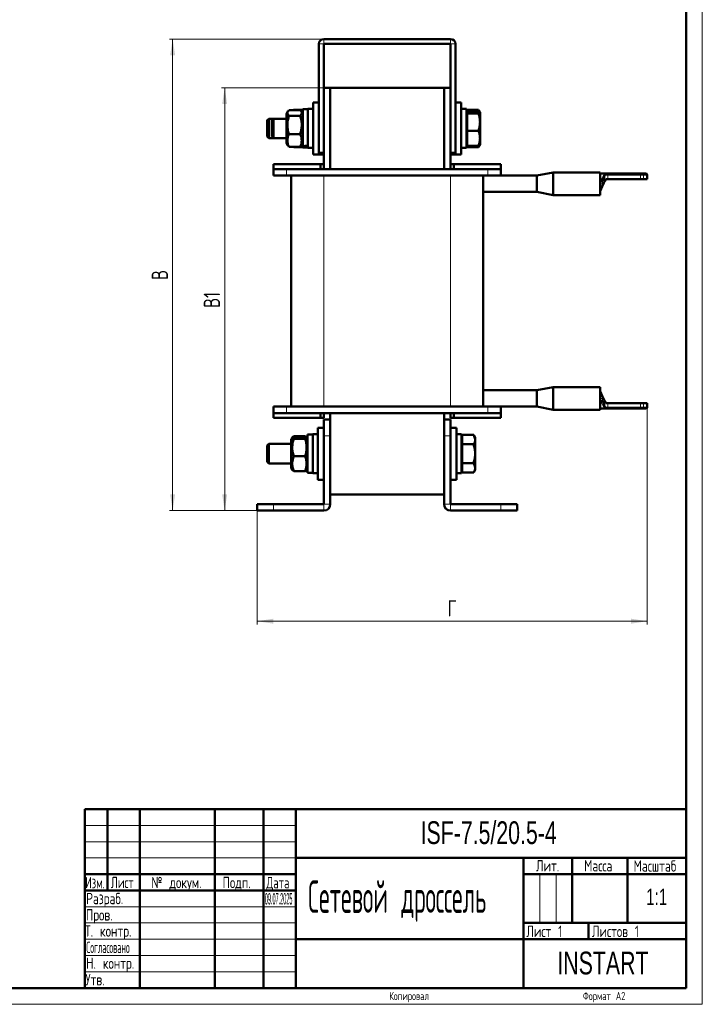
# Model space of a CAD drawing. Header units: millimetres. Extents: x 0 to 420, y 0 to 594.
# Tile 2 of 3: x 210 to 420, y 0 to 303. Entities that reach past the tile are written whole.
import ezdxf

# ---------------------------------------------------------------- set-up
doc = ezdxf.new("R2010")
doc.units = ezdxf.units.MM
doc.layers.add('ОСЕВЫЕ', color=7, linetype='Continuous')
doc.styles.add('SLDTEXTSTYLE0', font='TXT', dxfattribs={"width": 0.7, "bigfont": 'bigfont'})
doc.styles.add('SLDTEXTSTYLE1', font='TXT', dxfattribs={"width": 0.7})
doc.styles.add('SLDTEXTSTYLE2', font='TXT', dxfattribs={"width": 0.705079, "bigfont": 'bigfont'})
doc.styles.add('SLDTEXTSTYLE3', font='TXT', dxfattribs={"width": 0.648852, "bigfont": 'bigfont'})
doc.styles.add('SLDTEXTSTYLE4', font='TXT', dxfattribs={"width": 0.632021, "bigfont": 'bigfont'})
doc.styles.add('SLDTEXTSTYLE5', font='TXT', dxfattribs={"width": 0.625377, "bigfont": 'bigfont'})
doc.styles.add('SLDTEXTSTYLE6', font='TXT', dxfattribs={"width": 0.478802, "bigfont": 'bigfont'})
doc.styles.add('SLDTEXTSTYLE7', font='TXT', dxfattribs={"width": 0.290174})
doc.styles.add('SLDTEXTSTYLE8', font='TXT', dxfattribs={"width": 0.464618, "bigfont": 'bigfont'})
doc.dimstyles.new('SLDDIMSTYLE0', dxfattribs={"dimtxt": 5, "dimasz": 5, "dimexe": 0, "dimexo": 0.0625, "dimgap": 1.25, "dimtad": 2, "dimdec": 1, "dimrnd": 1e-09, "dimzin": 12, "dimdsep": 46, "dimtxsty": 'SLDTEXTSTYLE1', "dimsah": 1, "dimcen": 0.09, "dimadec": 0, "dimazin": 3, "dimtfac": 1, "dimtdec": 3, "dimtofl": 0, "dimtmove": 0, "dimatfit": 3, "dimfxl": 1, "dimfrac": 2, "dimtolj": 1, "dimtzin": 12, "dimarcsym": 0})

# ---------------------------------------------------------------- blocks, each defined once
blk = doc.blocks.new('_D_1')
at = {"color": 7, "linetype": 'Continuous', "lineweight": 0}
for p, q in [((303.55, 296.79), (256.06, 296.79)), ((257.06, 151.79), (257.06, 296.79)), ((283.05, 151.79), (256.06, 151.79))]:
    blk.add_line(p, q, dxfattribs=at)
at = {"color": 7, "linetype": 'Continuous', "lineweight": 18}
for points in [[(257.06, 296.79), (256.29, 291.79), (257.83, 291.79)], [(257.06, 151.79), (257.83, 156.79), (256.29, 156.79)]]:
    blk.add_solid(points, dxfattribs=at)
at = {"color": 7, "linetype": 'Continuous', "lineweight": 18, "insert": (250.62, 222.69), "char_height": 5, "attachment_point": 1, "rotation": 90, "style": 'SLDTEXTSTYLE0'}
blk.add_mtext('В', dxfattribs=at)
blk = doc.blocks.new('_D_2')
at = {"color": 7, "linetype": 'Continuous', "lineweight": 0}
for p, q in [((305.55, 281.79), (272.06, 281.79)), ((273.06, 151.79), (273.06, 281.79)), ((283.05, 151.79), (272.06, 151.79))]:
    blk.add_line(p, q, dxfattribs=at)
at = {"color": 7, "linetype": 'Continuous', "lineweight": 18}
for points in [[(273.06, 281.79), (272.29, 276.79), (273.83, 276.79)], [(273.06, 151.79), (273.83, 156.79), (272.29, 156.79)]]:
    blk.add_solid(points, dxfattribs=at)
at = {"color": 7, "linetype": 'Continuous', "lineweight": 18, "insert": (266.62, 214.12), "char_height": 5, "attachment_point": 1, "rotation": 90, "style": 'SLDTEXTSTYLE0'}
blk.add_mtext('В1', dxfattribs=at)
blk = doc.blocks.new('_D_3')
at = {"color": 7, "linetype": 'Continuous', "lineweight": 0}
for p, q in [((403.06, 183.63), (403.06, 116.79)), ((283.06, 151.78), (283.06, 116.79)), ((283.06, 117.79), (403.06, 117.79))]:
    blk.add_line(p, q, dxfattribs=at)
at = {"color": 7, "linetype": 'Continuous', "lineweight": 18}
for points in [[(283.06, 117.79), (288.06, 117.02), (288.06, 118.56)], [(403.06, 117.79), (398.06, 118.56), (398.06, 117.02)]]:
    blk.add_solid(points, dxfattribs=at)
at = {"color": 7, "linetype": 'Continuous', "lineweight": 18, "insert": (341.64, 124.24), "char_height": 5, "attachment_point": 1, "style": 'SLDTEXTSTYLE0'}
blk.add_mtext('Г', dxfattribs=at)

msp = doc.modelspace()

# ---------------------------------------------------------------- linework, layer by layer
at = {"color": 7, "linetype": 'Continuous', "lineweight": 50}
for p, q in [((415, 5), (415, 589)), ((303.56, 296.79), (342.56, 296.79)), ((302.06, 261.79), (302.06, 295.29)), ((303.56, 261.79), (303.56, 295.29)), ((303.56, 295.29), (342.56, 295.29)), ((342.56, 295.29), (342.56, 261.79)), ((344.06, 295.29), (344.06, 261.79)), ((303.56, 281.79), (305.56, 281.79)), ((303.56, 281.79), (303.56, 258.29)), ((305.56, 281.79), (305.56, 256.79)), ((305.56, 281.79), (340.56, 281.79)), ((340.56, 281.79), (340.56, 256.79)), ((340.56, 281.79), (342.56, 281.79)), ((342.56, 281.79), (342.56, 258.29)), ((302.06, 277.29), (300.26, 277.29)), ((300.26, 261.77), (300.26, 277.29)), ((345.86, 277.29), (344.06, 277.29)), ((345.86, 261.29), (345.86, 277.29)), ((292.51, 274.57), (292.06, 273.79)), ((292.06, 264.79), (292.06, 273.79)), ((296.33, 274.93), (292.8, 274.93)), ((296.33, 273.19), (292.8, 273.19)), ((294.25, 274.99), (294.22, 274.93)), ((294.3, 275.06), (294.25, 274.97)), ((294.25, 274.93), (294.3, 275.06)), ((297.06, 275.06), (294.3, 275.06)), ((297.06, 273.79), (296.63, 274.54)), ((298.66, 275.19), (297.06, 275.19)), ((297.06, 263.79), (297.06, 275.19)), ((300.26, 275.29), (298.66, 275.29)), ((298.66, 263.65), (298.66, 275.29)), ((347.46, 275.29), (345.86, 275.29)), ((347.46, 263.29), (347.46, 275.29)), ((349.66, 274.99), (347.46, 274.99)), ((347.61, 273.67), (347.46, 273.52)), ((351.16, 275.05), (347.61, 275.05)), ((347.61, 275.05), (347.61, 274.99)), ((351.16, 274.6), (347.61, 274.6)), ((347.61, 274.6), (347.61, 273.91)), ((351.16, 273.91), (347.61, 273.91)), ((347.61, 273.91), (347.61, 268.6)), ((349.83, 274.64), (349.66, 274.99)), ((349.93, 274.6), (349.89, 274.67)), ((351.34, 274.48), (351.16, 275.05)), ((351.16, 275.05), (351.27, 274.85)), ((351.61, 274.29), (351.28, 274.87)), ((351.61, 271.25), (351.61, 274.25)), ((286.61, 272.29), (286.11, 271.79)), ((286.11, 266.79), (286.11, 271.79)), ((288.11, 272.29), (286.61, 272.29)), ((286.61, 272.29), (286.61, 266.29)), ((288.11, 272.29), (287.61, 271.79)), ((287.61, 266.79), (287.61, 271.79)), ((292.06, 272.29), (288.11, 272.29)), ((288.11, 272.29), (288.11, 266.29)), ((351.61, 266.29), (351.61, 271.25)), ((286.11, 266.79), (286.61, 266.29)), ((287.61, 266.79), (288.11, 266.29)), ((296.33, 267.55), (292.8, 267.55)), ((351.16, 268.6), (347.61, 268.6)), ((347.61, 268.6), (347.61, 263.98)), ((286.61, 266.29), (288.11, 266.29)), ((288.11, 266.29), (292.06, 266.29)), ((292.06, 264.79), (292.51, 264.01)), ((292.58, 264.05), (292.8, 263.65)), ((296.33, 263.65), (292.8, 263.65)), ((294.22, 263.65), (294.25, 263.59)), ((294.3, 263.52), (294.25, 263.61)), ((297.06, 263.52), (294.3, 263.52)), ((296.33, 263.65), (296.62, 264.05)), ((296.63, 264.04), (297.06, 264.79)), ((297.06, 263.44), (297.06, 263.79)), ((297.06, 263.39), (297.06, 263.44)), ((297.06, 263.39), (298.66, 263.39)), ((298.66, 263.29), (298.66, 263.65)), ((347.46, 265.07), (347.61, 264.92)), ((349.66, 263.59), (347.46, 263.59)), ((351.16, 263.98), (347.61, 263.98)), ((347.61, 263.59), (347.61, 263.53)), ((351.16, 263.53), (347.61, 263.53)), ((349.66, 263.59), (349.8, 263.98)), ((349.83, 263.94), (349.66, 263.59)), ((349.89, 263.91), (349.93, 263.98)), ((351.28, 263.71), (351.61, 264.29)), ((351.61, 266.29), (351.61, 264.29)), ((298.66, 263.29), (300.26, 263.29)), ((300.26, 261.29), (300.26, 261.77)), ((300.26, 261.29), (302.06, 261.29)), ((302.06, 261.79), (303.56, 261.79)), ((302.06, 261.29), (302.06, 261.77)), ((302.06, 261.29), (303.56, 261.29)), ((344.06, 261.79), (342.56, 261.79)), ((342.56, 261.29), (344.06, 261.29)), ((344.06, 261.29), (344.06, 261.79)), ((344.06, 261.29), (345.86, 261.29)), ((345.86, 263.29), (347.46, 263.29)), ((288.06, 258.29), (288.06, 256.79)), ((288.06, 258.29), (302.56, 258.29)), ((302.56, 258.29), (303.56, 258.29)), ((302.56, 256.79), (302.56, 258.29)), ((303.56, 258.29), (303.56, 256.79)), ((342.56, 258.29), (343.56, 258.29)), ((342.56, 256.79), (342.56, 258.29)), ((343.56, 258.29), (343.56, 256.79)), ((343.56, 258.29), (358.06, 258.29)), ((358.06, 258.29), (358.06, 256.79)), ((288.06, 254.79), (288.06, 256.79)), ((288.06, 256.79), (292.06, 256.79)), ((292.06, 254.79), (288.06, 254.79)), ((292.06, 256.79), (302.56, 256.79)), ((292.06, 254.79), (354.06, 254.79)), ((293.56, 183.79), (293.56, 254.79)), ((303.56, 256.79), (302.56, 256.79)), ((303.56, 256.79), (342.56, 256.79)), ((343.56, 256.79), (342.56, 256.79)), ((343.56, 256.79), (354.06, 256.79)), ((352.56, 254.79), (352.56, 183.79)), ((354.06, 256.79), (358.06, 256.79)), ((358.06, 254.79), (354.06, 254.79)), ((358.06, 256.79), (358.06, 254.79)), ((369.13, 254.79), (358.06, 254.79)), ((374.13, 255.79), (369.13, 254.79)), ((369.13, 249.79), (369.13, 254.79)), ((388.53, 255.79), (374.13, 255.79)), ((374.13, 255.79), (374.13, 248.79)), ((388.53, 255.79), (388.53, 248.79)), ((390.27, 255.44), (388.53, 255.44)), ((389.62, 254.06), (389.73, 254.3)), ((389.73, 254.3), (390.03, 254.93)), ((390.03, 254.93), (390.13, 255.15)), ((390.59, 255.44), (390.94, 255.44)), ((390.94, 255.44), (401.03, 255.44)), ((401.03, 255.44), (401.46, 255.44)), ((401.46, 255.44), (402.56, 255.44)), ((403.06, 253.74), (403.06, 254.94)), ((389.21, 251.48), (388.53, 250.04)), ((389.59, 252.29), (389.21, 251.48)), ((389.72, 252.57), (389.59, 252.29)), ((389.72, 252.57), (390.02, 253.19)), ((390.28, 253.74), (390.02, 253.19)), ((390.94, 253.74), (390.28, 253.74)), ((390.94, 253.74), (401.03, 253.74)), ((401.89, 253.74), (401.03, 253.74)), ((401.89, 253.74), (403.06, 253.74)), ((352.56, 249.79), (369.13, 249.79)), ((369.13, 249.79), (374.13, 248.79)), ((374.13, 248.79), (388.53, 248.79)), ((369.13, 188.79), (352.56, 188.79)), ((374.13, 189.79), (369.13, 188.79)), ((369.13, 183.79), (369.13, 188.79)), ((388.53, 189.79), (374.13, 189.79)), ((374.13, 189.79), (374.13, 182.79)), ((388.53, 189.79), (388.53, 182.79)), ((388.53, 188.54), (389.21, 187.1)), ((389.21, 187.1), (389.59, 186.29)), ((389.59, 186.29), (389.72, 186.01)), ((390.02, 185.39), (389.72, 186.01)), ((390.02, 185.39), (390.28, 184.84)), ((390.28, 184.84), (390.94, 184.84)), ((390.94, 184.84), (401.03, 184.84)), ((401.03, 184.84), (401.89, 184.84)), ((403.06, 184.84), (401.89, 184.84)), ((403.06, 183.64), (403.06, 184.84)), ((288.06, 181.79), (288.06, 183.79)), ((288.06, 183.79), (292.06, 183.79)), ((292.06, 181.79), (288.06, 181.79)), ((288.06, 180.29), (288.06, 181.79)), ((354.06, 183.79), (292.06, 183.79)), ((302.56, 181.79), (292.06, 181.79)), ((302.56, 181.79), (303.56, 181.79)), ((302.56, 180.29), (302.56, 181.79)), ((342.56, 181.79), (303.56, 181.79)), ((303.56, 181.79), (303.56, 180.29)), ((305.56, 181.79), (305.56, 179.79)), ((340.56, 181.79), (340.56, 179.79)), ((342.56, 181.79), (343.56, 181.79)), ((342.56, 180.29), (342.56, 181.79)), ((354.06, 181.79), (343.56, 181.79)), ((343.56, 181.79), (343.56, 180.29)), ((354.06, 183.79), (358.06, 183.79)), ((358.06, 181.79), (354.06, 181.79)), ((358.06, 183.79), (369.13, 183.79)), ((358.06, 183.79), (358.06, 181.79)), ((358.06, 180.29), (358.06, 181.79)), ((369.13, 183.79), (374.13, 182.79)), ((374.13, 182.79), (388.53, 182.79)), ((388.53, 183.14), (390.27, 183.14)), ((389.73, 184.28), (389.62, 184.52)), ((390.03, 183.65), (389.73, 184.28)), ((390.13, 183.43), (390.03, 183.65)), ((390.94, 183.14), (390.59, 183.14)), ((401.03, 183.14), (390.94, 183.14)), ((401.46, 183.14), (401.03, 183.14)), ((402.56, 183.14), (401.46, 183.14)), ((302.56, 180.29), (288.06, 180.29)), ((303.56, 180.29), (302.56, 180.29)), ((303.56, 174.79), (303.56, 179.79)), ((303.56, 179.79), (305.56, 179.79)), ((305.56, 179.79), (305.56, 174.79)), ((340.56, 179.79), (342.56, 179.79)), ((340.56, 174.79), (340.56, 179.79)), ((343.56, 180.29), (342.56, 180.29)), ((342.56, 179.79), (342.56, 174.79)), ((358.06, 180.29), (343.56, 180.29)), ((303.56, 177.29), (301.76, 177.29)), ((301.76, 161.29), (301.76, 177.29)), ((344.36, 177.29), (342.56, 177.29)), ((344.36, 161.29), (344.36, 177.29)), ((293.89, 174.36), (293.56, 173.79)), ((293.56, 164.79), (293.56, 173.79)), ((297.83, 174.66), (294.3, 174.66)), ((297.83, 174.62), (294.3, 174.62)), ((297.83, 173.87), (294.3, 173.87)), ((298.24, 174.35), (298.23, 174.37)), ((298.56, 173.79), (298.24, 174.35)), ((300.16, 175.19), (298.56, 175.19)), ((298.56, 163.39), (298.56, 175.19)), ((301.76, 175.29), (300.16, 175.29)), ((300.16, 163.29), (300.16, 175.29)), ((303.56, 174.79), (303.56, 153.79)), ((305.56, 174.79), (305.56, 153.79)), ((340.56, 153.79), (340.56, 174.79)), ((342.56, 153.79), (342.56, 174.79)), ((345.96, 175.29), (344.36, 175.29)), ((345.96, 163.29), (345.96, 175.29)), ((346.11, 173.67), (345.96, 173.52)), ((349.66, 175.06), (346.11, 175.06)), ((346.11, 175.06), (346.11, 172.18)), ((350.11, 174.29), (349.66, 175.06)), ((350.11, 173.62), (350.11, 174.29)), ((350.11, 169.29), (350.11, 173.62)), ((286.61, 172.29), (286.11, 171.79)), ((286.11, 166.79), (286.11, 171.79)), ((293.56, 172.29), (286.61, 172.29)), ((286.61, 172.29), (286.61, 166.29)), ((349.66, 172.18), (346.11, 172.18)), ((346.11, 172.18), (346.11, 166.4)), ((286.11, 166.79), (286.61, 166.29)), ((297.83, 168.54), (294.3, 168.54)), ((350.11, 164.96), (350.11, 169.29)), ((286.61, 166.29), (293.56, 166.29)), ((293.56, 164.79), (293.89, 164.23)), ((293.89, 164.23), (293.89, 164.22)), ((293.93, 164.25), (294.3, 163.96)), ((297.83, 163.96), (294.3, 163.96)), ((297.83, 163.92), (294.3, 163.92)), ((298.23, 164.21), (298.24, 164.23)), ((298.24, 164.23), (298.56, 164.79)), ((345.96, 165.07), (346.11, 164.92)), ((349.66, 166.4), (346.11, 166.4)), ((346.11, 166.4), (346.11, 163.52)), ((349.66, 163.52), (346.11, 163.52)), ((349.66, 163.52), (350.11, 164.29)), ((350.11, 164.29), (350.11, 164.96)), ((298.56, 163.39), (300.16, 163.39)), ((300.16, 163.29), (301.76, 163.29)), ((301.76, 161.29), (303.56, 161.29)), ((342.56, 161.29), (344.36, 161.29)), ((344.36, 163.29), (345.96, 163.29)), ((305.56, 156.79), (340.56, 156.79)), ((283.06, 151.79), (283.06, 153.79)), ((283.06, 153.79), (288.06, 153.79)), ((288.06, 151.79), (283.06, 151.79)), ((303.56, 153.79), (288.06, 153.79)), ((303.56, 151.79), (288.06, 151.79)), ((358.06, 153.79), (342.56, 153.79)), ((358.06, 151.79), (342.56, 151.79)), ((358.06, 153.79), (363.06, 153.79)), ((363.06, 151.79), (358.06, 151.79)), ((363.06, 153.79), (363.06, 151.79)), ((230, 60), (415, 60)), ((230, 60), (230, 5)), ((237, 35), (237, 60)), ((247, 60), (247, 5)), ((270, 60), (270, 5)), ((285, 60), (285, 5)), ((295, 60), (295, 5)), ((295, 45), (415, 45)), ((365, 45), (365, 5)), ((380, 45), (380, 25)), ((397, 45), (397, 25)), ((230, 40), (295, 40)), ((365, 40), (415, 40)), ((230, 35), (295, 35)), ((365, 25), (415, 25)), ((385, 25), (385, 20)), ((295, 20), (415, 20)), ((20, 5), (415, 5))]:
    msp.add_line(p, q, dxfattribs=at)
at = {"color": 8, "linetype": 'Continuous', "lineweight": 18}
for p, q in [((303.56, 296.79), (303.56, 295.29)), ((342.56, 296.79), (342.56, 295.29)), ((302.06, 295.29), (303.56, 295.29)), ((344.06, 295.29), (342.56, 295.29)), ((292.06, 256.79), (292.06, 254.79)), ((303.56, 254.79), (303.56, 183.79)), ((342.56, 183.79), (342.56, 254.79)), ((354.06, 254.79), (354.06, 256.79)), ((388.53, 252.84), (389.82, 255.19)), ((390.02, 254.71), (389.72, 254.09)), ((390.23, 254.94), (390.02, 254.71)), ((390.02, 253.19), (390.02, 254.71)), ((390.94, 254.94), (390.23, 254.94)), ((390.94, 254.94), (390.94, 255.44)), ((390.94, 254.94), (390.94, 253.74)), ((401.03, 254.94), (390.94, 254.94)), ((401.03, 254.94), (401.03, 255.44)), ((401.03, 253.74), (401.03, 254.94)), ((401.89, 254.94), (401.03, 254.94)), ((401.89, 254.94), (401.89, 253.74)), ((403.06, 254.94), (401.89, 254.94)), ((388.53, 252.67), (389.05, 253.34)), ((389.26, 253.1), (388.53, 252.52)), ((389.26, 252.29), (388.53, 252.29)), ((389.26, 253.1), (389.05, 253.34)), ((389.26, 252.29), (389.26, 253.1)), ((389.26, 252.29), (389.59, 252.29)), ((389.72, 254.09), (389.67, 253.85)), ((389.72, 254.09), (389.72, 252.57)), ((388.53, 186.29), (389.26, 186.29)), ((388.53, 186.06), (389.26, 185.48)), ((389.05, 185.24), (388.53, 185.91)), ((389.82, 183.39), (388.53, 185.74)), ((389.26, 185.48), (389.05, 185.24)), ((389.59, 186.29), (389.26, 186.29)), ((389.26, 185.48), (389.26, 186.29)), ((389.67, 184.73), (389.72, 184.49)), ((389.72, 186.01), (389.72, 184.49)), ((390.02, 183.87), (390.02, 185.39)), ((390.94, 184.84), (390.94, 183.64)), ((401.03, 183.64), (401.03, 184.84)), ((401.89, 184.84), (401.89, 183.64)), ((292.06, 183.79), (292.06, 181.79)), ((354.06, 181.79), (354.06, 183.79)), ((389.72, 184.49), (390.02, 183.87)), ((390.02, 183.87), (390.23, 183.64)), ((390.23, 183.64), (390.94, 183.64)), ((390.94, 183.64), (390.94, 183.14)), ((390.94, 183.64), (401.03, 183.64)), ((401.03, 183.64), (401.03, 183.14)), ((401.03, 183.64), (401.89, 183.64)), ((401.89, 183.64), (403.06, 183.64)), ((305.56, 174.79), (303.56, 174.79)), ((342.56, 174.79), (340.56, 174.79)), ((288.06, 153.79), (288.06, 151.79)), ((303.56, 151.79), (303.56, 153.79)), ((305.56, 153.79), (303.56, 153.79)), ((340.56, 153.79), (342.56, 153.79)), ((342.56, 151.79), (342.56, 153.79)), ((358.06, 151.79), (358.06, 153.79))]:
    msp.add_line(p, q, dxfattribs=at)
at = {"color": 7, "linetype": 'Continuous', "lineweight": 18}
for p, q in [((230, 55), (295, 55)), ((230, 50), (295, 50)), ((230, 45), (295, 45)), ((370, 40), (370, 25)), ((375, 40), (375, 25)), ((230, 30), (295, 30)), ((230, 25), (295, 25)), ((230, 20), (295, 20)), ((230, 15), (295, 15)), ((230, 10), (295, 10))]:
    msp.add_line(p, q, dxfattribs=at)
at = {"color": 7, "linetype": 'Continuous', "lineweight": 50}
for centre, radius, start, end in [((303.56, 295.29), 1.5, 90, 180), ((342.56, 295.29), 1.5, 0, 90), ((390.59, 254.94), 0.5, 90, 154.725), ((402.56, 254.94), 0.5, 0, 90), ((390.59, 183.64), 0.5, 205.275, 270), ((402.56, 183.64), 0.5, 270, 0), ((303.56, 153.79), 2, 270, 0), ((342.56, 153.79), 2, 180, 270)]:
    msp.add_arc(centre, radius, start, end, dxfattribs=at)
at = {"color": 8, "linetype": 'Continuous', "lineweight": 18}
for centre, radius, start, end in [((389.99, 254.18), 0.286, 156.0926, 199.9604), ((389.86, 255.67), 0.479, 265.1727, 308.8029), ((390.29, 254.81), 0.286, 156.0926, 199.9604), ((390.35, 255.12), 0.216, 171.9684, 238.0509), ((390.5, 254.96), 0.479, 90.1431, 135.4977), ((390.68, 255), 0.446, 101.5264, 188.0994), ((401.42, 254.97), 0.469, 356.0113, 85.3589), ((389.83, 254), 0.216, 162.1973, 223.1327), ((389.83, 184.58), 0.216, 136.8673, 197.8027), ((389.99, 184.4), 0.286, 160.0396, 203.9074), ((389.86, 182.91), 0.479, 51.1971, 94.8273), ((390.29, 183.77), 0.286, 160.0396, 203.9074), ((390.35, 183.46), 0.216, 121.9491, 188.0316), ((390.5, 183.62), 0.479, 224.5023, 269.8569), ((390.68, 183.58), 0.446, 171.9006, 258.4736), ((401.42, 183.61), 0.469, 274.6411, 3.9887)]:
    msp.add_arc(centre, radius, start, end, dxfattribs=at)
at = {"color": 7, "linetype": 'Continuous', "lineweight": 50}
for centre, start_param, end_param in [((296.74, 269.29), 4.685136, 4.784119), ((300.58, 269.29), 4.446098, 4.54627)]:
    msp.add_ellipse(centre, major_axis=(16.19, 2.27), ratio=0.336208, start_param=start_param, end_param=end_param, dxfattribs=at)
at = {"color": 8, "linetype": 'Continuous', "lineweight": 18}
for centre, start_param, end_param in [((387.7, 252.29), 4.452558, 4.712389), ((387.7, 186.29), 4.712389, 4.972219)]:
    msp.add_ellipse(centre, major_axis=(0, 3.15), ratio=0.497169, start_param=start_param, end_param=end_param, dxfattribs=at)
at = {"color": 7, "linetype": 'Continuous', "lineweight": 50}
for points, knots in [([(292.8, 273.19), (292.67, 273.34), (292.41, 273.65), (292.27, 274.24), (292.59, 274.66), (292.8, 274.93)], [0, 0, 0, 0, 0.264859, 0.535461, 1, 1, 1, 1]), ([(292.8, 267.55), (292.67, 268.04), (292.41, 269.03), (292.27, 270.95), (292.59, 272.32), (292.8, 273.19)], [0, 0, 0, 0, 0.264859, 0.535461, 1, 1, 1, 1]), ([(296.33, 274.93), (296.45, 274.78), (296.71, 274.47), (296.86, 273.88), (296.53, 273.46), (296.33, 273.19)], [0, 0, 0, 0, 0.2648589, 0.5354609, 1, 1, 1, 1]), ([(296.33, 273.19), (296.45, 272.7), (296.71, 271.71), (296.86, 269.79), (296.53, 268.42), (296.33, 267.55)], [0, 0, 0, 0, 0.264859, 0.535461, 1, 1, 1, 1]), ([(351.61, 274.25), (351.61, 274.26), (351.6, 274.38), (351.38, 274.49), (351.16, 274.6)], [0, 0, 0, 0, 0.070201, 1, 1, 1, 1]), ([(351.16, 273.91), (351.29, 273.97), (351.54, 274.08), (351.59, 274.2), (351.61, 274.25)], [0, 0, 0, 0, 0.495458, 1, 1, 1, 1]), ([(351.61, 271.25), (351.61, 271.32), (351.6, 272.21), (351.38, 273.09), (351.16, 273.91)], [0, 0, 0, 0, 0.070201, 1, 1, 1, 1]), ([(351.16, 268.6), (351.29, 269.03), (351.54, 269.9), (351.59, 270.8), (351.61, 271.25)], [0, 0, 0, 0, 0.495458, 1, 1, 1, 1]), ([(292.8, 263.65), (292.67, 263.97), (292.42, 264.62), (292.31, 265.61), (292.43, 266.6), (292.67, 267.23), (292.8, 267.55)], [0, 0, 0, 0, 0.250813, 0.506371, 0.750561, 1, 1, 1, 1]), ([(296.33, 267.55), (296.45, 267.23), (296.7, 266.59), (296.81, 265.59), (296.69, 264.6), (296.45, 263.97), (296.33, 263.65)], [0, 0, 0, 0, 0.250813, 0.506371, 0.750561, 1, 1, 1, 1]), ([(351.61, 266.29), (351.61, 266.3), (351.61, 266.7), (351.53, 267.48), (351.29, 268.22), (351.16, 268.6)], [0, 0, 0, 0, 0.017162, 0.503412, 1, 1, 1, 1]), ([(351.16, 263.98), (351.29, 264.36), (351.54, 265.11), (351.59, 265.9), (351.61, 266.29)], [0, 0, 0, 0, 0.495458, 1, 1, 1, 1]), ([(351.61, 264.33), (351.61, 264.32), (351.6, 264.2), (351.38, 264.09), (351.16, 263.98)], [0, 0, 0, 0, 0.070201, 1, 1, 1, 1]), ([(351.16, 263.53), (351.3, 263.74), (351.46, 263.96), (351.5, 264.2), (351.5, 264.22)], [0, 0, 0, 0, 0.904038, 1, 1, 1, 1]), ([(390.16, 255.3), (390.18, 255.35), (390.2, 255.43), (390.25, 255.44), (390.27, 255.44), (390.27, 255.44), (390.27, 255.44)], [0, 0, 0, 0, 0.7465074, 0.9513279, 0.9909824, 1, 1, 1, 1]), ([(390.27, 255.44), (390.27, 255.44), (390.3, 255.44), (390.33, 255.44), (390.37, 255.44), (390.38, 255.44)], [0, 0, 0, 0, 0.017486, 0.804813, 1, 1, 1, 1]), ([(390.27, 183.14), (390.27, 183.14), (390.27, 183.14), (390.25, 183.14), (390.2, 183.15), (390.18, 183.23), (390.16, 183.28)], [0, 0, 0, 0, 0.009018, 0.048672, 0.253493, 1, 1, 1, 1]), ([(390.38, 183.14), (390.37, 183.14), (390.35, 183.14), (390.32, 183.14), (390.3, 183.14), (390.28, 183.14), (390.27, 183.14), (390.27, 183.14), (390.27, 183.14)], [0, 0, 0, 0, 0.195187, 0.358499, 0.833939, 0.952798, 0.982513, 1, 1, 1, 1]), ([(294.3, 173.87), (294.17, 173.94), (293.91, 174.07), (293.77, 174.32), (294.09, 174.51), (294.3, 174.62)], [0, 0, 0, 0, 0.264859, 0.535461, 1, 1, 1, 1]), ([(294.3, 168.54), (294.17, 168.98), (293.92, 169.86), (293.81, 171.22), (293.93, 172.57), (294.17, 173.44), (294.3, 173.87)], [0, 0, 0, 0, 0.2508127, 0.506371, 0.7505607, 1, 1, 1, 1]), ([(297.83, 174.62), (297.95, 174.56), (298.21, 174.43), (298.36, 174.17), (298.03, 173.99), (297.83, 173.87)], [0, 0, 0, 0, 0.264859, 0.535461, 1, 1, 1, 1]), ([(297.83, 173.87), (297.95, 173.43), (298.2, 172.55), (298.31, 171.19), (298.19, 169.84), (297.95, 168.97), (297.83, 168.54)], [0, 0, 0, 0, 0.250813, 0.506371, 0.750561, 1, 1, 1, 1]), ([(350.11, 173.62), (350.11, 173.65), (350.1, 174.14), (349.88, 174.62), (349.66, 175.06)], [0, 0, 0, 0, 0.070201, 1, 1, 1, 1]), ([(349.66, 172.18), (349.79, 172.41), (350.04, 172.88), (350.09, 173.37), (350.11, 173.62)], [0, 0, 0, 0, 0.495458, 1, 1, 1, 1]), ([(350.11, 169.29), (350.11, 169.31), (350.11, 169.8), (350.03, 170.78), (349.79, 171.71), (349.66, 172.18)], [0, 0, 0, 0, 0.0171618, 0.5034121, 1, 1, 1, 1]), ([(294.3, 163.96), (294.17, 164.35), (293.91, 165.16), (293.77, 166.72), (294.09, 167.83), (294.3, 168.54)], [0, 0, 0, 0, 0.264859, 0.535461, 1, 1, 1, 1]), ([(297.83, 168.54), (297.95, 168.14), (298.21, 167.34), (298.36, 165.78), (298.03, 164.66), (297.83, 163.96)], [0, 0, 0, 0, 0.264859, 0.535461, 1, 1, 1, 1]), ([(349.66, 166.4), (349.79, 166.87), (350.04, 167.82), (350.09, 168.8), (350.11, 169.29)], [0, 0, 0, 0, 0.495458, 1, 1, 1, 1]), ([(297.83, 163.96), (297.97, 164.02), (298.17, 164.12), (298.2, 164.22), (298.21, 164.25)], [0, 0, 0, 0, 0.682856, 1, 1, 1, 1]), ([(350.11, 164.96), (350.11, 164.99), (350.1, 165.48), (349.88, 165.96), (349.66, 166.4)], [0, 0, 0, 0, 0.070201, 1, 1, 1, 1]), ([(349.66, 163.52), (349.79, 163.75), (350.04, 164.22), (350.09, 164.71), (350.11, 164.96)], [0, 0, 0, 0, 0.495458, 1, 1, 1, 1])]:
    msp.add_open_spline(points, degree=3, knots=knots, dxfattribs=at)
at = {"color": 8, "linetype": 'Continuous', "lineweight": 18}
for points, knots in [([(389.82, 255.19), (389.84, 255.23), (389.94, 255.38), (390.13, 255.44), (390.27, 255.44), (390.27, 255.44)], [0, 0, 0, 0, 0.210449, 0.991577, 1, 1, 1, 1]), ([(389.05, 253.34), (389.1, 253.4), (389.22, 253.55), (389.44, 253.77), (389.56, 253.97), (389.62, 254.06)], [0, 0, 0, 0, 0.243081, 0.631231, 1, 1, 1, 1]), ([(389.67, 253.85), (389.63, 253.73), (389.56, 253.52), (389.38, 253.29), (389.29, 253.15), (389.26, 253.1)], [0, 0, 0, 0, 0.442898, 0.803391, 1, 1, 1, 1]), ([(389.62, 184.52), (389.6, 184.56), (389.53, 184.7), (389.32, 184.93), (389.15, 185.13), (389.05, 185.24)], [0, 0, 0, 0, 0.149718, 0.517914, 1, 1, 1, 1]), ([(389.26, 185.48), (389.33, 185.38), (389.47, 185.19), (389.61, 184.94), (389.65, 184.78), (389.67, 184.73)], [0, 0, 0, 0, 0.408102, 0.806991, 1, 1, 1, 1]), ([(390.27, 183.14), (390.27, 183.14), (390.13, 183.14), (389.94, 183.2), (389.84, 183.35), (389.82, 183.39)], [0, 0, 0, 0, 0.008423, 0.789551, 1, 1, 1, 1])]:
    msp.add_open_spline(points, degree=3, knots=knots, dxfattribs=at)
at = {"layer": 'ОСЕВЫЕ', "lineweight": 18}
for p in [(420, 594), (0, 0)]:
    msp.add_line(p, (420, 0), dxfattribs=at)

# ---------------------------------------------------------------- texts
at = {"color": 7, "linetype": 'Continuous', "lineweight": 0}
for s, insert, char_height, attachment_point, style in [('ISF-7.5/20.5-4', (354.27, 56.27), 7, 2, 'SLDTEXTSTYLE1'), ('Лит.', (372.41, 44.35), 3.5, 2, 'SLDTEXTSTYLE0'), ('Масса', (387.99, 44.35), 3.5, 2, 'SLDTEXTSTYLE0'), ('Масштаб', (405.43, 44.29), 3.5, 2, 'SLDTEXTSTYLE2'), ('Изм.', (233.19, 39.14), 3.5, 2, 'SLDTEXTSTYLE5'), ('Лист', (241.56, 39.2), 3.5, 2, 'SLDTEXTSTYLE4'), ('№ докум.', (258.22, 39.2), 3.5, 2, 'SLDTEXTSTYLE0'), ('Подп.', (276.74, 39.2), 3.5, 2, 'SLDTEXTSTYLE0'), ('Дата', (289.44, 39.14), 3.5, 2, 'SLDTEXTSTYLE3'), ('Сетевой дроссель', (298.75, 38.11), 10, 1, 'SLDTEXTSTYLE6'), ('Разраб.', (230.44, 34.27), 3.5, 1, 'SLDTEXTSTYLE0'), ('09.07.2025', (285.41, 34.19), 3.5, 1, 'SLDTEXTSTYLE7'), ('1:1', (405.95, 35.54), 5, 2, 'SLDTEXTSTYLE1'), ('Пров.', (230.37, 29.24), 3.5, 1, 'SLDTEXTSTYLE0'), ('Т. контр.', (230.03, 24.28), 3.5, 1, 'SLDTEXTSTYLE0'), ('Лист 1', (365.86, 24.17), 3.5, 1, 'SLDTEXTSTYLE0'), ('Листов 1', (386.04, 24.17), 3.5, 1, 'SLDTEXTSTYLE0'), ('Согласовано', (230.5, 19.26), 3.5, 1, 'SLDTEXTSTYLE8'), ('INSTART', (389.43, 16.2), 7, 2, 'SLDTEXTSTYLE1'), ('Н. контр.', (230.45, 14.39), 3.5, 1, 'SLDTEXTSTYLE0'), ('Утв.', (230.25, 9.33), 3.5, 1, 'SLDTEXTSTYLE0'), ('Копировал', (329.8, 3.81), 2.5, 2, 'SLDTEXTSTYLE0'), ('Формат А2', (389.79, 3.81), 2.5, 2, 'SLDTEXTSTYLE0')]:
    msp.add_mtext(s, dxfattribs=dict(at, insert=insert, char_height=char_height, attachment_point=attachment_point, style=style))

# ---------------------------------------------------------------- dimensions: what is measured, and where the dimension line sits
at = {"color": 7, "linetype": 'Continuous', "lineweight": 18}
for base, p2, text, picture, middle in [((257.06, 296.79), (303.56, 296.79), 'В', '_D_1', (257.06, 224.29)), ((273.06, 281.79), (305.56, 281.79), 'В1', '_D_2', (273.06, 216.79))]:
    dim = msp.add_linear_dim(base=base, p1=(283.06, 151.79), p2=p2, angle=90, text=text, dimstyle='SLDDIMSTYLE0', dxfattribs=at)
    dim.commit()
    dim.dimension.update_dxf_attribs({"geometry": picture, "text_midpoint": middle, "dimtype": 160})
dim = msp.add_linear_dim(base=(403.06, 117.79), p1=(283.06, 151.79), p2=(403.06, 183.64), text='Г', dimstyle='SLDDIMSTYLE0', dxfattribs=at)
dim.commit()
dim.dimension.update_dxf_attribs({"geometry": '_D_3', "text_midpoint": (343.06, 117.79), "dimtype": 160})

doc.saveas('drawing.dxf')
